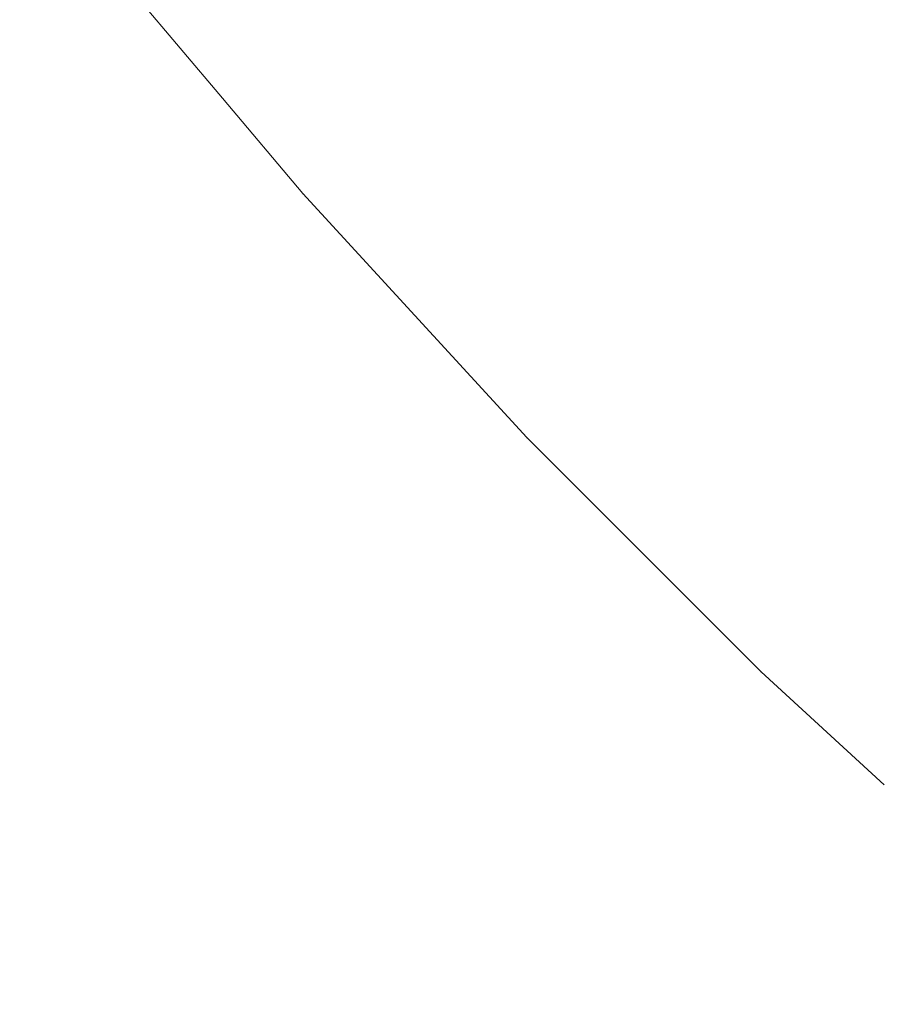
# Model space of a CAD drawing. Header units: centimetres. Extents: x -25.8 to 27.5, y 33.3 to 35.1.
# Tile 124 of 256: x -7.8503 to -7.8283, y 33.6872 to 33.7124. Entities that reach past the tile are written whole.
import ezdxf

# ---------------------------------------------------------------- set-up
doc = ezdxf.new("R2010")
doc.units = ezdxf.units.CM
doc.header["$LTSCALE"] = 2.54
doc.layers.add('Lucido design-1', color=7, linetype='Continuous')

# ---------------------------------------------------------------- blocks, each defined once
blk = doc.blocks.new('Gruppo-6-1')
at = {"color": 7, "linetype": 'Continuous', "lineweight": 9}
for points in [[(-25.69296, 35.040112, 330.586121), (-25.69296, 33.440112, 330.586121), (27.40704, 33.440112, 330.586121), (27.40704, 35.040112, 330.586121)], [(-25.69296, 35.040112, 306.619358), (-25.69296, 33.440112, 306.619358), (27.40704, 33.440112, 306.619358), (27.40704, 35.040112, 306.619358)]]:
    blk.add_3dface(points, dxfattribs=at)
for points, invisible_edges in [([(-7.83901, 33.711572, 330.118658), (-7.844334, 33.717886, 330.118658), (-7.843231, 33.718776, 330.122516), (-7.837946, 33.712508, 330.122516)], 15), ([(-7.83901, 33.711572, 306.151895), (-7.844334, 33.717886, 306.151895), (-7.843231, 33.718776, 306.155753), (-7.837946, 33.712508, 306.155753)], 15), ([(-7.827181, 33.711472, 330.137298), (-7.83252, 33.717284, 330.137298), (-7.83088, 33.718728, 330.140799), (-7.825604, 33.712983, 330.140799)], 15), ([(-7.827181, 33.711472, 306.170535), (-7.83252, 33.717284, 306.170535), (-7.83088, 33.718728, 306.174036), (-7.825604, 33.712983, 306.174036)], 15), ([(-7.839953, 33.710742, 330.11475), (-7.845311, 33.717097, 330.11475), (-7.844334, 33.717886, 330.118658), (-7.83901, 33.711572, 330.118658)], 15), ([(-7.839953, 33.710742, 306.147987), (-7.845311, 33.717097, 306.147987), (-7.844334, 33.717886, 306.151895), (-7.83901, 33.711572, 306.151895)], 15), ([(-7.840773, 33.71002, 330.110796), (-7.846161, 33.71641, 330.110796), (-7.845311, 33.717097, 330.11475), (-7.839953, 33.710742, 330.11475)], 15), ([(-7.840773, 33.71002, 306.144033), (-7.846161, 33.71641, 306.144033), (-7.845311, 33.717097, 306.147987), (-7.839953, 33.710742, 306.147987)], 15), ([(-7.828651, 33.710062, 330.133712), (-7.834048, 33.715939, 330.133712), (-7.83252, 33.717284, 330.137298), (-7.827181, 33.711472, 330.137298)], 15), ([(-7.828651, 33.710062, 306.166949), (-7.834048, 33.715939, 306.166949), (-7.83252, 33.717284, 306.170535), (-7.827181, 33.711472, 306.170535)], 15), ([(-7.841471, 33.709406, 330.106805), (-7.846885, 33.715826, 330.106805), (-7.846161, 33.71641, 330.110796), (-7.840773, 33.71002, 330.110796)], 15), ([(-7.841471, 33.709406, 306.140042), (-7.846885, 33.715826, 306.140042), (-7.846161, 33.71641, 306.144033), (-7.840773, 33.71002, 306.144033)], 15), ([(-7.830013, 33.708758, 330.130049), (-7.835464, 33.714693, 330.130049), (-7.834048, 33.715939, 330.133712), (-7.828651, 33.710062, 330.133712)], 15), ([(-7.830013, 33.708758, 306.163286), (-7.835464, 33.714693, 306.163286), (-7.834048, 33.715939, 306.166949), (-7.828651, 33.710062, 306.166949)], 15), ([(-7.842045, 33.7089, 330.102782), (-7.84748, 33.715346, 330.102782), (-7.846885, 33.715826, 330.106805), (-7.841471, 33.709406, 330.106805)], 15), ([(-7.842045, 33.7089, 306.136019), (-7.84748, 33.715346, 306.136019), (-7.846885, 33.715826, 306.140042), (-7.841471, 33.709406, 306.140042)], 15), ([(-7.842495, 33.708505, 330.098735), (-7.847946, 33.71497, 330.098735), (-7.84748, 33.715346, 330.102782), (-7.842045, 33.7089, 330.102782)], 15), ([(-7.842495, 33.708505, 306.131972), (-7.847946, 33.71497, 306.131972), (-7.84748, 33.715346, 306.136019), (-7.842045, 33.7089, 306.136019)], 15), ([(-7.84282, 33.708219, 330.094671), (-7.848282, 33.714698, 330.094671), (-7.847946, 33.71497, 330.098735), (-7.842495, 33.708505, 330.098735)], 15), ([(-7.84282, 33.708219, 306.127908), (-7.848282, 33.714698, 306.127908), (-7.847946, 33.71497, 306.131972), (-7.842495, 33.708505, 306.131972)], 15), ([(-7.843019, 33.708043, 330.090596), (-7.848489, 33.714531, 330.090596), (-7.848282, 33.714698, 330.094671), (-7.84282, 33.708219, 330.094671)], 15), ([(-7.843019, 33.708043, 306.123833), (-7.848489, 33.714531, 306.123833), (-7.848282, 33.714698, 306.127908), (-7.84282, 33.708219, 306.127908)], 15), ([(-7.831263, 33.707559, 330.126315), (-7.836764, 33.713549, 330.126315), (-7.835464, 33.714693, 330.130049), (-7.830013, 33.708758, 330.130049)], 15), ([(-7.831263, 33.707559, 306.159552), (-7.836764, 33.713549, 306.159552), (-7.835464, 33.714693, 306.163286), (-7.830013, 33.708758, 306.163286)], 15), ([(-7.843467, 33.70765, 329.876176), (-7.848953, 33.714157, 329.876176), (-7.848705, 33.714356, 329.880161), (-7.843228, 33.70786, 329.880161)], 15), ([(-7.843467, 33.70765, 305.909413), (-7.848953, 33.714157, 305.909413), (-7.848705, 33.714356, 305.913398), (-7.843228, 33.70786, 305.913398)], 15), ([(-7.843228, 33.70786, 329.880161), (-7.848705, 33.714356, 329.880161), (-7.848582, 33.714456, 329.884149), (-7.843109, 33.707964, 329.884149)], 15), ([(-7.843228, 33.70786, 305.913398), (-7.848705, 33.714356, 305.913398), (-7.848582, 33.714456, 305.917386), (-7.843109, 33.707964, 305.917386)], 15), ([(-7.843109, 33.707964, 329.884149), (-7.848582, 33.714456, 329.884149), (-7.848567, 33.714468, 329.886121), (-7.845152, 33.710417, 329.886121)], 11), ([(-7.843109, 33.707964, 305.917386), (-7.848582, 33.714456, 305.917386), (-7.848567, 33.714468, 305.919358), (-7.845152, 33.710417, 305.919358)], 11), ([(-7.845152, 33.710417, 330.086121), (-7.848567, 33.714468, 330.086121), (-7.848566, 33.714469, 330.086667), (-7.843093, 33.707978, 330.086667)], 14), ([(-7.845152, 33.710417, 306.119358), (-7.848567, 33.714468, 306.119358), (-7.848566, 33.714469, 306.119903), (-7.843093, 33.707978, 306.119903)], 14), ([(-7.848567, 33.714468, 330.086121), (-7.845152, 33.710417, 330.086121), (-7.845152, 33.710417, 329.886121), (-7.848567, 33.714468, 329.886121)], 10), ([(-7.848567, 33.714468, 306.119358), (-7.845152, 33.710417, 306.119358), (-7.845152, 33.710417, 305.919358), (-7.848567, 33.714468, 305.919358)], 10), ([(-7.843093, 33.707978, 330.086667), (-7.848566, 33.714469, 330.086667), (-7.848489, 33.714531, 330.090596), (-7.843019, 33.708043, 330.090596)], 15), ([(-7.843093, 33.707978, 306.119903), (-7.848566, 33.714469, 306.119903), (-7.848489, 33.714531, 306.123833), (-7.843019, 33.708043, 306.123833)], 15), ([(-7.843825, 33.707334, 329.872202), (-7.849325, 33.713856, 329.872202), (-7.848953, 33.714157, 329.876176), (-7.843467, 33.70765, 329.876176)], 15), ([(-7.843825, 33.707334, 305.905439), (-7.849325, 33.713856, 305.905439), (-7.848953, 33.714157, 305.909413), (-7.843467, 33.70765, 305.909413)], 15), ([(-7.844304, 33.706913, 329.868245), (-7.84982, 33.713456, 329.868245), (-7.849325, 33.713856, 329.872202), (-7.843825, 33.707334, 329.872202)], 15), ([(-7.844304, 33.706913, 305.901482), (-7.84982, 33.713456, 305.901482), (-7.849325, 33.713856, 305.905439), (-7.843825, 33.707334, 305.905439)], 15), ([(-7.844902, 33.706387, 329.864311), (-7.85044, 33.712956, 329.864311), (-7.84982, 33.713456, 329.868245), (-7.844304, 33.706913, 329.868245)], 15), ([(-7.844902, 33.706387, 305.897548), (-7.85044, 33.712956, 305.897548), (-7.84982, 33.713456, 305.901482), (-7.844304, 33.706913, 305.901482)], 15), ([(-7.8324, 33.706469, 330.122516), (-7.837946, 33.712508, 330.122516), (-7.836764, 33.713549, 330.126315), (-7.831263, 33.707559, 330.126315)], 15), ([(-7.8324, 33.706469, 306.155753), (-7.837946, 33.712508, 306.155753), (-7.836764, 33.713549, 306.159552), (-7.831263, 33.707559, 306.159552)], 15), ([(-7.845619, 33.705756, 329.860408), (-7.851183, 33.712356, 329.860408), (-7.85044, 33.712956, 329.864311), (-7.844902, 33.706387, 329.864311)], 15), ([(-7.845619, 33.705756, 305.893645), (-7.851183, 33.712356, 305.893645), (-7.85044, 33.712956, 305.897548), (-7.844902, 33.706387, 305.897548)], 15), ([(-7.846454, 33.705021, 329.856541), (-7.852049, 33.711657, 329.856541), (-7.851183, 33.712356, 329.860408), (-7.845619, 33.705756, 329.860408)], 15), ([(-7.846454, 33.705021, 305.889778), (-7.852049, 33.711657, 305.889778), (-7.851183, 33.712356, 305.893645), (-7.845619, 33.705756, 305.893645)], 15), ([(-7.833423, 33.705489, 330.118658), (-7.83901, 33.711572, 330.118658), (-7.837946, 33.712508, 330.122516), (-7.8324, 33.706469, 330.122516)], 15), ([(-7.833423, 33.705489, 306.151895), (-7.83901, 33.711572, 306.151895), (-7.837946, 33.712508, 306.155753), (-7.8324, 33.706469, 306.155753)], 15), ([(-7.847406, 33.704182, 329.852718), (-7.853036, 33.71086, 329.852718), (-7.852049, 33.711657, 329.856541), (-7.846454, 33.705021, 329.856541)], 15), ([(-7.847406, 33.704182, 305.885955), (-7.853036, 33.71086, 305.885955), (-7.852049, 33.711657, 305.889778), (-7.846454, 33.705021, 305.889778)], 15), ([(-7.834329, 33.70462, 330.11475), (-7.839953, 33.710742, 330.11475), (-7.83901, 33.711572, 330.118658), (-7.833423, 33.705489, 330.118658)], 15), ([(-7.834329, 33.70462, 306.147987), (-7.839953, 33.710742, 306.147987), (-7.83901, 33.711572, 306.151895), (-7.833423, 33.705489, 306.151895)], 15), ([(-7.82301, 33.704421, 330.133712), (-7.828651, 33.710062, 330.133712), (-7.827181, 33.711472, 330.137298), (-7.8216, 33.705891, 330.137298)], 15), ([(-7.82301, 33.704421, 306.166949), (-7.828651, 33.710062, 306.166949), (-7.827181, 33.711472, 306.170535), (-7.8216, 33.705891, 306.170535)], 15), ([(-7.848475, 33.703242, 329.848945), (-7.854144, 33.709965, 329.848945), (-7.853036, 33.71086, 329.852718), (-7.847406, 33.704182, 329.852718)], 15), ([(-7.848475, 33.703242, 305.882182), (-7.854144, 33.709965, 305.882182), (-7.853036, 33.71086, 305.885955), (-7.847406, 33.704182, 305.885955)], 15), ([(-7.835119, 33.703864, 330.110796), (-7.840773, 33.71002, 330.110796), (-7.839953, 33.710742, 330.11475), (-7.834329, 33.70462, 330.11475)], 15), ([(-7.835119, 33.703864, 306.144033), (-7.840773, 33.71002, 306.144033), (-7.839953, 33.710742, 306.147987), (-7.834329, 33.70462, 306.147987)], 15), ([(-7.845152, 33.710417, 329.886121), (-7.843094, 33.707977, 329.886121), (-7.843109, 33.707964, 329.884149)], 10), ([(-7.843094, 33.707977, 329.886121), (-7.845152, 33.710417, 329.886121), (-7.845152, 33.710417, 330.086121), (-7.843094, 33.707977, 330.086121)], 10), ([(-7.843093, 33.707978, 330.086667), (-7.843094, 33.707977, 330.086121), (-7.845152, 33.710417, 330.086121)], 9), ([(-7.845152, 33.710417, 305.919358), (-7.843094, 33.707977, 305.919358), (-7.843109, 33.707964, 305.917386)], 10), ([(-7.843094, 33.707977, 305.919358), (-7.845152, 33.710417, 305.919358), (-7.845152, 33.710417, 306.119358), (-7.843094, 33.707977, 306.119358)], 10), ([(-7.843093, 33.707978, 306.119903), (-7.843094, 33.707977, 306.119358), (-7.845152, 33.710417, 306.119358)], 9), ([(-7.824314, 33.703059, 330.130049), (-7.830013, 33.708758, 330.130049), (-7.828651, 33.710062, 330.133712), (-7.82301, 33.704421, 330.133712)], 15), ([(-7.824314, 33.703059, 306.163286), (-7.830013, 33.708758, 306.163286), (-7.828651, 33.710062, 306.166949), (-7.82301, 33.704421, 306.166949)], 15), ([(-7.849658, 33.7022, 329.845228), (-7.85537, 33.708975, 329.845228), (-7.854144, 33.709965, 329.848945), (-7.848475, 33.703242, 329.848945)], 15), ([(-7.849658, 33.7022, 305.878465), (-7.85537, 33.708975, 305.878465), (-7.854144, 33.709965, 305.882182), (-7.848475, 33.703242, 305.882182)], 15), ([(-7.83579, 33.70322, 330.106805), (-7.841471, 33.709406, 330.106805), (-7.840773, 33.71002, 330.110796), (-7.835119, 33.703864, 330.110796)], 15), ([(-7.83579, 33.70322, 306.140042), (-7.841471, 33.709406, 306.140042), (-7.840773, 33.71002, 306.144033), (-7.835119, 33.703864, 306.144033)], 15), ([(-7.836342, 33.702691, 330.102782), (-7.842045, 33.7089, 330.102782), (-7.841471, 33.709406, 330.106805), (-7.83579, 33.70322, 330.106805)], 15), ([(-7.836342, 33.702691, 306.136019), (-7.842045, 33.7089, 306.136019), (-7.841471, 33.709406, 306.140042), (-7.83579, 33.70322, 306.140042)], 15), ([(-7.850955, 33.701059, 329.841573), (-7.856714, 33.70789, 329.841573), (-7.85537, 33.708975, 329.845228), (-7.849658, 33.7022, 329.845228)], 15), ([(-7.850955, 33.701059, 305.87481), (-7.856714, 33.70789, 305.87481), (-7.85537, 33.708975, 305.878465), (-7.849658, 33.7022, 305.878465)], 15), ([(-7.836775, 33.702277, 330.098735), (-7.842495, 33.708505, 330.098735), (-7.842045, 33.7089, 330.102782), (-7.836342, 33.702691, 330.102782)], 15), ([(-7.836775, 33.702277, 306.131972), (-7.842495, 33.708505, 306.131972), (-7.842045, 33.7089, 306.136019), (-7.836342, 33.702691, 306.136019)], 15), ([(-7.825513, 33.701809, 330.126315), (-7.831263, 33.707559, 330.126315), (-7.830013, 33.708758, 330.130049), (-7.824314, 33.703059, 330.130049)], 15), ([(-7.825513, 33.701809, 306.159552), (-7.831263, 33.707559, 306.159552), (-7.830013, 33.708758, 306.163286), (-7.824314, 33.703059, 306.163286)], 15), ([(-7.837087, 33.701978, 330.094671), (-7.84282, 33.708219, 330.094671), (-7.842495, 33.708505, 330.098735), (-7.836775, 33.702277, 330.098735)], 15), ([(-7.837087, 33.701978, 306.127908), (-7.84282, 33.708219, 306.127908), (-7.842495, 33.708505, 306.131972), (-7.836775, 33.702277, 306.131972)], 15), ([(-7.83735, 33.701725, 330.086667), (-7.843093, 33.707978, 330.086667), (-7.843019, 33.708043, 330.090596), (-7.837279, 33.701794, 330.090596)], 15), ([(-7.83735, 33.701725, 306.119903), (-7.843093, 33.707978, 306.119903), (-7.843019, 33.708043, 306.123833), (-7.837279, 33.701794, 306.123833)], 15), ([(-7.837279, 33.701794, 330.090596), (-7.843019, 33.708043, 330.090596), (-7.84282, 33.708219, 330.094671), (-7.837087, 33.701978, 330.094671)], 15), ([(-7.837279, 33.701794, 306.123833), (-7.843019, 33.708043, 306.123833), (-7.84282, 33.708219, 306.127908), (-7.837087, 33.701978, 306.127908)], 15), ([(-7.837709, 33.701381, 329.876176), (-7.843467, 33.70765, 329.876176), (-7.843228, 33.70786, 329.880161), (-7.83748, 33.701601, 329.880161)], 15), ([(-7.837709, 33.701381, 305.909413), (-7.843467, 33.70765, 305.909413), (-7.843228, 33.70786, 305.913398), (-7.83748, 33.701601, 305.913398)], 15), ([(-7.83748, 33.701601, 329.880161), (-7.843228, 33.70786, 329.880161), (-7.843109, 33.707964, 329.884149), (-7.837365, 33.701711, 329.884149)], 15), ([(-7.83748, 33.701601, 305.913398), (-7.843228, 33.70786, 305.913398), (-7.843109, 33.707964, 305.917386), (-7.837365, 33.701711, 305.917386)], 15), ([(-7.837365, 33.701711, 329.884149), (-7.843109, 33.707964, 329.884149), (-7.843094, 33.707977, 329.886121), (-7.839745, 33.704331, 329.886121)], 11), ([(-7.837365, 33.701711, 305.917386), (-7.843109, 33.707964, 305.917386), (-7.843094, 33.707977, 305.919358), (-7.839745, 33.704331, 305.919358)], 11), ([(-7.839745, 33.704331, 330.086121), (-7.843094, 33.707977, 330.086121), (-7.843093, 33.707978, 330.086667), (-7.83735, 33.701725, 330.086667)], 14), ([(-7.839745, 33.704331, 306.119358), (-7.843094, 33.707977, 306.119358), (-7.843093, 33.707978, 306.119903), (-7.83735, 33.701725, 306.119903)], 14), ([(-7.843094, 33.707977, 330.086121), (-7.839745, 33.704331, 330.086121), (-7.839745, 33.704331, 329.886121), (-7.843094, 33.707977, 329.886121)], 10), ([(-7.843094, 33.707977, 306.119358), (-7.839745, 33.704331, 306.119358), (-7.839745, 33.704331, 305.919358), (-7.843094, 33.707977, 305.919358)], 10), ([(-7.838054, 33.701051, 329.872202), (-7.843825, 33.707334, 329.872202), (-7.843467, 33.70765, 329.876176), (-7.837709, 33.701381, 329.876176)], 15), ([(-7.838054, 33.701051, 305.905439), (-7.843825, 33.707334, 305.905439), (-7.843467, 33.70765, 305.909413), (-7.837709, 33.701381, 305.909413)], 15), ([(-7.826603, 33.700672, 330.122516), (-7.8324, 33.706469, 330.122516), (-7.831263, 33.707559, 330.126315), (-7.825513, 33.701809, 330.126315)], 15), ([(-7.826603, 33.700672, 306.155753), (-7.8324, 33.706469, 306.155753), (-7.831263, 33.707559, 306.159552), (-7.825513, 33.701809, 306.159552)], 15), ([(-7.838514, 33.70061, 329.868245), (-7.844304, 33.706913, 329.868245), (-7.843825, 33.707334, 329.872202), (-7.838054, 33.701051, 329.872202)], 15), ([(-7.838514, 33.70061, 305.901482), (-7.844304, 33.706913, 305.901482), (-7.843825, 33.707334, 305.905439), (-7.838054, 33.701051, 305.905439)], 15), ([(-7.839089, 33.700058, 329.864311), (-7.844902, 33.706387, 329.864311), (-7.844304, 33.706913, 329.868245), (-7.838514, 33.70061, 329.868245)], 15), ([(-7.839089, 33.700058, 305.897548), (-7.844902, 33.706387, 305.897548), (-7.844304, 33.706913, 305.901482), (-7.838514, 33.70061, 305.901482)], 15), ([(-7.839779, 33.699398, 329.860408), (-7.845619, 33.705756, 329.860408), (-7.844902, 33.706387, 329.864311), (-7.839089, 33.700058, 329.864311)], 15), ([(-7.839779, 33.699398, 305.893645), (-7.845619, 33.705756, 305.893645), (-7.844902, 33.706387, 305.897548), (-7.839089, 33.700058, 305.897548)], 15), ([(-7.827583, 33.699649, 330.118658), (-7.833423, 33.705489, 330.118658), (-7.8324, 33.706469, 330.122516), (-7.826603, 33.700672, 330.122516)], 15), ([(-7.827583, 33.699649, 306.151895), (-7.833423, 33.705489, 306.151895), (-7.8324, 33.706469, 306.155753), (-7.826603, 33.700672, 306.155753)], 15), ([(-7.840582, 33.698628, 329.856541), (-7.846454, 33.705021, 329.856541), (-7.845619, 33.705756, 329.860408), (-7.839779, 33.699398, 329.860408)], 15), ([(-7.840582, 33.698628, 305.889778), (-7.846454, 33.705021, 305.889778), (-7.845619, 33.705756, 305.893645), (-7.839779, 33.699398, 305.893645)], 15), ([(-7.828452, 33.698743, 330.11475), (-7.834329, 33.70462, 330.11475), (-7.833423, 33.705489, 330.118658), (-7.827583, 33.699649, 330.118658)], 15), ([(-7.828452, 33.698743, 306.147987), (-7.834329, 33.70462, 306.147987), (-7.833423, 33.705489, 306.151895), (-7.827583, 33.699649, 306.151895)], 15), ([(-7.841498, 33.69775, 329.852718), (-7.847406, 33.704182, 329.852718), (-7.846454, 33.705021, 329.856541), (-7.840582, 33.698628, 329.856541)], 15), ([(-7.841498, 33.69775, 305.885955), (-7.847406, 33.704182, 305.885955), (-7.846454, 33.705021, 305.889778), (-7.840582, 33.698628, 305.889778)], 15), ([(-7.829208, 33.697953, 330.110796), (-7.835119, 33.703864, 330.110796), (-7.834329, 33.70462, 330.11475), (-7.828452, 33.698743, 330.11475)], 15), ([(-7.829208, 33.697953, 306.144033), (-7.835119, 33.703864, 306.144033), (-7.834329, 33.70462, 306.147987), (-7.828452, 33.698743, 306.147987)], 15), ([(-7.839745, 33.704331, 329.886121), (-7.837351, 33.701724, 329.886121), (-7.837365, 33.701711, 329.884149)], 10), ([(-7.837351, 33.701724, 329.886121), (-7.839745, 33.704331, 329.886121), (-7.839745, 33.704331, 330.086121), (-7.837351, 33.701724, 330.086121)], 10), ([(-7.83735, 33.701725, 330.086667), (-7.837351, 33.701724, 330.086121), (-7.839745, 33.704331, 330.086121)], 9), ([(-7.839745, 33.704331, 305.919358), (-7.837351, 33.701724, 305.919358), (-7.837365, 33.701711, 305.917386)], 10), ([(-7.837351, 33.701724, 305.919358), (-7.839745, 33.704331, 305.919358), (-7.839745, 33.704331, 306.119358), (-7.837351, 33.701724, 306.119358)], 10), ([(-7.83735, 33.701725, 306.119903), (-7.837351, 33.701724, 306.119358), (-7.839745, 33.704331, 306.119358)], 9), ([(-7.842526, 33.696765, 329.848945), (-7.848475, 33.703242, 329.848945), (-7.847406, 33.704182, 329.852718), (-7.841498, 33.69775, 329.852718)], 15), ([(-7.842526, 33.696765, 305.882182), (-7.848475, 33.703242, 305.882182), (-7.847406, 33.704182, 305.885955), (-7.841498, 33.69775, 305.885955)], 15), ([(-7.829852, 33.697282, 330.106805), (-7.83579, 33.70322, 330.106805), (-7.835119, 33.703864, 330.110796), (-7.829208, 33.697953, 330.110796)], 15), ([(-7.829852, 33.697282, 306.140042), (-7.83579, 33.70322, 306.140042), (-7.835119, 33.703864, 306.144033), (-7.829208, 33.697953, 306.144033)], 15), ([(-7.843664, 33.695674, 329.845228), (-7.849658, 33.7022, 329.845228), (-7.848475, 33.703242, 329.848945), (-7.842526, 33.696765, 329.848945)], 15), ([(-7.843664, 33.695674, 305.878465), (-7.849658, 33.7022, 305.878465), (-7.848475, 33.703242, 305.882182), (-7.842526, 33.696765, 305.882182)], 15), ([(-7.830381, 33.69673, 330.102782), (-7.836342, 33.702691, 330.102782), (-7.83579, 33.70322, 330.106805), (-7.829852, 33.697282, 330.106805)], 15), ([(-7.830381, 33.69673, 306.136019), (-7.836342, 33.702691, 306.136019), (-7.83579, 33.70322, 306.140042), (-7.829852, 33.697282, 306.140042)], 15), ([(-7.830795, 33.696297, 330.098735), (-7.836775, 33.702277, 330.098735), (-7.836342, 33.702691, 330.102782), (-7.830381, 33.69673, 330.102782)], 15), ([(-7.830795, 33.696297, 306.131972), (-7.836775, 33.702277, 306.131972), (-7.836342, 33.702691, 306.136019), (-7.830381, 33.69673, 306.136019)], 15), ([(-7.831094, 33.695985, 330.094671), (-7.837087, 33.701978, 330.094671), (-7.836775, 33.702277, 330.098735), (-7.830795, 33.696297, 330.098735)], 15), ([(-7.831094, 33.695985, 306.127908), (-7.837087, 33.701978, 306.127908), (-7.836775, 33.702277, 306.131972), (-7.830795, 33.696297, 306.131972)], 15), ([(-7.844911, 33.694479, 329.841573), (-7.850955, 33.701059, 329.841573), (-7.849658, 33.7022, 329.845228), (-7.843664, 33.695674, 329.845228)], 15), ([(-7.844911, 33.694479, 305.87481), (-7.850955, 33.701059, 305.87481), (-7.849658, 33.7022, 305.878465), (-7.843664, 33.695674, 305.878465)], 15), ([(-7.831278, 33.695793, 330.090596), (-7.837279, 33.701794, 330.090596), (-7.837087, 33.701978, 330.094671), (-7.831094, 33.695985, 330.094671)], 15), ([(-7.831278, 33.695793, 306.123833), (-7.837279, 33.701794, 306.123833), (-7.837087, 33.701978, 306.127908), (-7.831094, 33.695985, 306.127908)], 15), ([(-7.831471, 33.695592, 329.880161), (-7.83748, 33.701601, 329.880161), (-7.837365, 33.701711, 329.884149), (-7.831361, 33.695707, 329.884149)], 15), ([(-7.831471, 33.695592, 305.913398), (-7.83748, 33.701601, 305.913398), (-7.837365, 33.701711, 305.917386), (-7.831361, 33.695707, 305.917386)], 15), ([(-7.831361, 33.695707, 329.884149), (-7.837365, 33.701711, 329.884149), (-7.837351, 33.701724, 329.886121), (-7.83409, 33.698463, 329.886121)], 11), ([(-7.831361, 33.695707, 305.917386), (-7.837365, 33.701711, 305.917386), (-7.837351, 33.701724, 305.919358), (-7.83409, 33.698463, 305.919358)], 11), ([(-7.83409, 33.698463, 330.086121), (-7.837351, 33.701724, 330.086121), (-7.83735, 33.701725, 330.086667), (-7.831347, 33.695722, 330.086667)], 14), ([(-7.83409, 33.698463, 306.119358), (-7.837351, 33.701724, 306.119358), (-7.83735, 33.701725, 306.119903), (-7.831347, 33.695722, 306.119903)], 14), ([(-7.837351, 33.701724, 330.086121), (-7.83409, 33.698463, 330.086121), (-7.83409, 33.698463, 329.886121), (-7.837351, 33.701724, 329.886121)], 10), ([(-7.837351, 33.701724, 306.119358), (-7.83409, 33.698463, 306.119358), (-7.83409, 33.698463, 305.919358), (-7.837351, 33.701724, 305.919358)], 10), ([(-7.831347, 33.695722, 330.086667), (-7.83735, 33.701725, 330.086667), (-7.837279, 33.701794, 330.090596), (-7.831278, 33.695793, 330.090596)], 15), ([(-7.831347, 33.695722, 306.119903), (-7.83735, 33.701725, 306.119903), (-7.837279, 33.701794, 306.123833), (-7.831278, 33.695793, 306.123833)], 15), ([(-7.831691, 33.695363, 329.876176), (-7.837709, 33.701381, 329.876176), (-7.83748, 33.701601, 329.880161), (-7.831471, 33.695592, 329.880161)], 15), ([(-7.831691, 33.695363, 305.909413), (-7.837709, 33.701381, 305.909413), (-7.83748, 33.701601, 305.913398), (-7.831471, 33.695592, 305.913398)], 15), ([(-7.832021, 33.695018, 329.872202), (-7.838054, 33.701051, 329.872202), (-7.837709, 33.701381, 329.876176), (-7.831691, 33.695363, 329.876176)], 15), ([(-7.832021, 33.695018, 305.905439), (-7.838054, 33.701051, 305.905439), (-7.837709, 33.701381, 305.909413), (-7.831691, 33.695363, 305.909413)], 15), ([(-7.846265, 33.693181, 329.837987), (-7.852363, 33.69982, 329.837987), (-7.850955, 33.701059, 329.841573), (-7.844911, 33.694479, 329.841573)], 15), ([(-7.846265, 33.693181, 305.871224), (-7.852363, 33.69982, 305.871224), (-7.850955, 33.701059, 305.87481), (-7.844911, 33.694479, 305.87481)], 15), ([(-7.832462, 33.694558, 329.868245), (-7.838514, 33.70061, 329.868245), (-7.838054, 33.701051, 329.872202), (-7.832021, 33.695018, 329.872202)], 15), ([(-7.832462, 33.694558, 305.901482), (-7.838514, 33.70061, 305.901482), (-7.838054, 33.701051, 305.905439), (-7.832021, 33.695018, 305.905439)], 15), ([(-7.833014, 33.693983, 329.864311), (-7.839089, 33.700058, 329.864311), (-7.838514, 33.70061, 329.868245), (-7.832462, 33.694558, 329.868245)], 15), ([(-7.833014, 33.693983, 305.897548), (-7.839089, 33.700058, 305.897548), (-7.838514, 33.70061, 305.901482), (-7.832462, 33.694558, 305.901482)], 15), ([(-7.833674, 33.693293, 329.860408), (-7.839779, 33.699398, 329.860408), (-7.839089, 33.700058, 329.864311), (-7.833014, 33.693983, 329.864311)], 15), ([(-7.833674, 33.693293, 305.893645), (-7.839779, 33.699398, 305.893645), (-7.839089, 33.700058, 305.897548), (-7.833014, 33.693983, 305.897548)], 15), ([(-7.847724, 33.691782, 329.834477), (-7.85388, 33.698485, 329.834477), (-7.852363, 33.69982, 329.837987), (-7.846265, 33.693181, 329.837987)], 15), ([(-7.847724, 33.691782, 305.867714), (-7.85388, 33.698485, 305.867714), (-7.852363, 33.69982, 305.871224), (-7.846265, 33.693181, 305.871224)], 15), ([(-7.82233, 33.693119, 330.11475), (-7.828452, 33.698743, 330.11475), (-7.827583, 33.699649, 330.118658), (-7.8215, 33.694062, 330.118658)], 15), ([(-7.82233, 33.693119, 306.147987), (-7.828452, 33.698743, 306.147987), (-7.827583, 33.699649, 306.151895), (-7.8215, 33.694062, 306.151895)], 15), ([(-7.834444, 33.69249, 329.856541), (-7.840582, 33.698628, 329.856541), (-7.839779, 33.699398, 329.860408), (-7.833674, 33.693293, 329.860408)], 15), ([(-7.834444, 33.69249, 305.889778), (-7.840582, 33.698628, 305.889778), (-7.839779, 33.699398, 305.893645), (-7.833674, 33.693293, 305.893645)], 15), ([(-7.823052, 33.692299, 330.110796), (-7.829208, 33.697953, 330.110796), (-7.828452, 33.698743, 330.11475), (-7.82233, 33.693119, 330.11475)], 15), ([(-7.823052, 33.692299, 306.144033), (-7.829208, 33.697953, 306.144033), (-7.828452, 33.698743, 306.147987), (-7.82233, 33.693119, 306.147987)], 15), ([(-7.849287, 33.690285, 329.831048), (-7.855505, 33.697055, 329.831048), (-7.85388, 33.698485, 329.834477), (-7.847724, 33.691782, 329.834477)], 15), ([(-7.849287, 33.690285, 305.864285), (-7.855505, 33.697055, 305.864285), (-7.85388, 33.698485, 305.867714), (-7.847724, 33.691782, 305.867714)], 15), ([(-7.835322, 33.691574, 329.852718), (-7.841498, 33.69775, 329.852718), (-7.840582, 33.698628, 329.856541), (-7.834444, 33.69249, 329.856541)], 15), ([(-7.835322, 33.691574, 305.885955), (-7.841498, 33.69775, 305.885955), (-7.840582, 33.698628, 305.889778), (-7.834444, 33.69249, 305.889778)], 15), ([(-7.83409, 33.698463, 329.886121), (-7.831348, 33.695721, 329.886121), (-7.831361, 33.695707, 329.884149)], 10), ([(-7.831348, 33.695721, 329.886121), (-7.83409, 33.698463, 329.886121), (-7.83409, 33.698463, 330.086121), (-7.831348, 33.695721, 330.086121)], 10), ([(-7.831347, 33.695722, 330.086667), (-7.831348, 33.695721, 330.086121), (-7.83409, 33.698463, 330.086121)], 9), ([(-7.83409, 33.698463, 305.919358), (-7.831348, 33.695721, 305.919358), (-7.831361, 33.695707, 305.917386)], 10), ([(-7.831348, 33.695721, 305.919358), (-7.83409, 33.698463, 305.919358), (-7.83409, 33.698463, 306.119358), (-7.831348, 33.695721, 306.119358)], 10), ([(-7.831347, 33.695722, 306.119903), (-7.831348, 33.695721, 306.119358), (-7.83409, 33.698463, 306.119358)], 9), ([(-7.823666, 33.691601, 330.106805), (-7.829852, 33.697282, 330.106805), (-7.829208, 33.697953, 330.110796), (-7.823052, 33.692299, 330.110796)], 15), ([(-7.823666, 33.691601, 306.140042), (-7.829852, 33.697282, 306.140042), (-7.829208, 33.697953, 306.144033), (-7.823052, 33.692299, 306.144033)], 15), ([(-7.836307, 33.690546, 329.848945), (-7.842526, 33.696765, 329.848945), (-7.841498, 33.69775, 329.852718), (-7.835322, 33.691574, 329.852718)], 15), ([(-7.836307, 33.690546, 305.882182), (-7.842526, 33.696765, 305.882182), (-7.841498, 33.69775, 305.885955), (-7.835322, 33.691574, 305.885955)], 15), ([(-7.824172, 33.691027, 330.102782), (-7.830381, 33.69673, 330.102782), (-7.829852, 33.697282, 330.106805), (-7.823666, 33.691601, 330.106805)], 15), ([(-7.824172, 33.691027, 306.136019), (-7.830381, 33.69673, 306.136019), (-7.829852, 33.697282, 306.140042), (-7.823666, 33.691601, 306.140042)], 15), ([(-7.85095, 33.688691, 329.827706), (-7.857234, 33.695533, 329.827706), (-7.855505, 33.697055, 329.831048), (-7.849287, 33.690285, 329.831048)], 15), ([(-7.85095, 33.688691, 305.860943), (-7.857234, 33.695533, 305.860943), (-7.855505, 33.697055, 305.864285), (-7.849287, 33.690285, 305.864285)], 15), ([(-7.837398, 33.689408, 329.845228), (-7.843664, 33.695674, 329.845228), (-7.842526, 33.696765, 329.848945), (-7.836307, 33.690546, 329.848945)], 15), ([(-7.837398, 33.689408, 305.878465), (-7.843664, 33.695674, 305.878465), (-7.842526, 33.696765, 305.882182), (-7.836307, 33.690546, 305.882182)], 15), ([(-7.824567, 33.690577, 330.098735), (-7.830795, 33.696297, 330.098735), (-7.830381, 33.69673, 330.102782), (-7.824172, 33.691027, 330.102782)], 15), ([(-7.824567, 33.690577, 306.131972), (-7.830795, 33.696297, 306.131972), (-7.830381, 33.69673, 306.136019), (-7.824172, 33.691027, 306.136019)], 15), ([(-7.824853, 33.690252, 330.094671), (-7.831094, 33.695985, 330.094671), (-7.830795, 33.696297, 330.098735), (-7.824567, 33.690577, 330.098735)], 15), ([(-7.824853, 33.690252, 306.127908), (-7.831094, 33.695985, 306.127908), (-7.830795, 33.696297, 306.131972), (-7.824567, 33.690577, 306.131972)], 15), ([(-7.825029, 33.690053, 330.090596), (-7.831278, 33.695793, 330.090596), (-7.831094, 33.695985, 330.094671), (-7.824853, 33.690252, 330.094671)], 15), ([(-7.825029, 33.690053, 306.123833), (-7.831278, 33.695793, 306.123833), (-7.831094, 33.695985, 306.127908), (-7.824853, 33.690252, 306.127908)], 15), ([(-7.838593, 33.688161, 329.841573), (-7.844911, 33.694479, 329.841573), (-7.843664, 33.695674, 329.845228), (-7.837398, 33.689408, 329.845228)], 15), ([(-7.838593, 33.688161, 305.87481), (-7.844911, 33.694479, 305.87481), (-7.843664, 33.695674, 305.878465), (-7.837398, 33.689408, 305.878465)], 15), ([(-7.825212, 33.689844, 329.880161), (-7.831471, 33.695592, 329.880161), (-7.831361, 33.695707, 329.884149), (-7.825108, 33.689963, 329.884149)], 15), ([(-7.825212, 33.689844, 305.913398), (-7.831471, 33.695592, 305.913398), (-7.831361, 33.695707, 305.917386), (-7.825108, 33.689963, 305.917386)], 15), ([(-7.825108, 33.689963, 329.884149), (-7.831361, 33.695707, 329.884149), (-7.831348, 33.695721, 329.886121), (-7.828196, 33.692826, 329.886121)], 11), ([(-7.825108, 33.689963, 305.917386), (-7.831361, 33.695707, 305.917386), (-7.831348, 33.695721, 305.919358), (-7.828196, 33.692826, 305.919358)], 11), ([(-7.828196, 33.692826, 330.086121), (-7.831348, 33.695721, 330.086121), (-7.831347, 33.695722, 330.086667), (-7.825094, 33.689979, 330.086667)], 14), ([(-7.828196, 33.692826, 306.119358), (-7.831348, 33.695721, 306.119358), (-7.831347, 33.695722, 306.119903), (-7.825094, 33.689979, 306.119903)], 14), ([(-7.831348, 33.695721, 330.086121), (-7.828196, 33.692826, 330.086121), (-7.828196, 33.692826, 329.886121), (-7.831348, 33.695721, 329.886121)], 10), ([(-7.831348, 33.695721, 306.119358), (-7.828196, 33.692826, 306.119358), (-7.828196, 33.692826, 305.919358), (-7.831348, 33.695721, 305.919358)], 10), ([(-7.825094, 33.689979, 330.086667), (-7.831347, 33.695722, 330.086667), (-7.831278, 33.695793, 330.090596), (-7.825029, 33.690053, 330.090596)], 15), ([(-7.825094, 33.689979, 306.119903), (-7.831347, 33.695722, 306.119903), (-7.831278, 33.695793, 306.123833), (-7.825029, 33.690053, 306.123833)], 15), ([(-7.825422, 33.689605, 329.876176), (-7.831691, 33.695363, 329.876176), (-7.831471, 33.695592, 329.880161), (-7.825212, 33.689844, 329.880161)], 15), ([(-7.825422, 33.689605, 305.909413), (-7.831691, 33.695363, 305.909413), (-7.831471, 33.695592, 305.913398), (-7.825212, 33.689844, 305.913398)], 15), ([(-7.825738, 33.689247, 329.872202), (-7.832021, 33.695018, 329.872202), (-7.831691, 33.695363, 329.876176), (-7.825422, 33.689605, 329.876176)], 15), ([(-7.825738, 33.689247, 305.905439), (-7.832021, 33.695018, 305.905439), (-7.831691, 33.695363, 305.909413), (-7.825422, 33.689605, 305.909413)], 15), ([(-7.826159, 33.688768, 329.868245), (-7.832462, 33.694558, 329.868245), (-7.832021, 33.695018, 329.872202), (-7.825738, 33.689247, 329.872202)], 15), ([(-7.826159, 33.688768, 305.901482), (-7.832462, 33.694558, 305.901482), (-7.832021, 33.695018, 305.905439), (-7.825738, 33.689247, 305.905439)], 15), ([(-7.839891, 33.686807, 329.837987), (-7.846265, 33.693181, 329.837987), (-7.844911, 33.694479, 329.841573), (-7.838593, 33.688161, 329.841573)], 15), ([(-7.839891, 33.686807, 305.871224), (-7.846265, 33.693181, 305.871224), (-7.844911, 33.694479, 305.87481), (-7.838593, 33.688161, 305.87481)], 15), ([(-7.826685, 33.68817, 329.864311), (-7.833014, 33.693983, 329.864311), (-7.832462, 33.694558, 329.868245), (-7.826159, 33.688768, 329.868245)], 15), ([(-7.826685, 33.68817, 305.897548), (-7.833014, 33.693983, 305.897548), (-7.832462, 33.694558, 305.901482), (-7.826159, 33.688768, 305.901482)], 15), ([(-7.827316, 33.687453, 329.860408), (-7.833674, 33.693293, 329.860408), (-7.833014, 33.693983, 329.864311), (-7.826685, 33.68817, 329.864311)], 15), ([(-7.827316, 33.687453, 305.893645), (-7.833674, 33.693293, 305.893645), (-7.833014, 33.693983, 305.897548), (-7.826685, 33.68817, 305.897548)], 15), ([(-7.84129, 33.685348, 329.834477), (-7.847724, 33.691782, 329.834477), (-7.846265, 33.693181, 329.837987), (-7.839891, 33.686807, 329.837987)], 15), ([(-7.84129, 33.685348, 305.867714), (-7.847724, 33.691782, 305.867714), (-7.846265, 33.693181, 305.871224), (-7.839891, 33.686807, 305.871224)], 15), ([(-7.828051, 33.686618, 329.856541), (-7.834444, 33.69249, 329.856541), (-7.833674, 33.693293, 329.860408), (-7.827316, 33.687453, 329.860408)], 15), ([(-7.828051, 33.686618, 305.889778), (-7.834444, 33.69249, 305.889778), (-7.833674, 33.693293, 305.893645), (-7.827316, 33.687453, 305.893645)], 15), ([(-7.82889, 33.685666, 329.852718), (-7.835322, 33.691574, 329.852718), (-7.834444, 33.69249, 329.856541), (-7.828051, 33.686618, 329.856541)], 15), ([(-7.82889, 33.685666, 305.885955), (-7.835322, 33.691574, 305.885955), (-7.834444, 33.69249, 305.889778), (-7.828051, 33.686618, 305.889778)], 15), ([(-7.842787, 33.683785, 329.831048), (-7.849287, 33.690285, 329.831048), (-7.847724, 33.691782, 329.834477), (-7.84129, 33.685348, 329.834477)], 15), ([(-7.842787, 33.683785, 305.864285), (-7.849287, 33.690285, 305.864285), (-7.847724, 33.691782, 305.867714), (-7.84129, 33.685348, 305.867714)], 15), ([(-7.82983, 33.684597, 329.848945), (-7.836307, 33.690546, 329.848945), (-7.835322, 33.691574, 329.852718), (-7.82889, 33.685666, 329.852718)], 15), ([(-7.82983, 33.684597, 305.882182), (-7.836307, 33.690546, 305.882182), (-7.835322, 33.691574, 305.885955), (-7.82889, 33.685666, 305.885955)], 15), ([(-7.830872, 33.683414, 329.845228), (-7.837398, 33.689408, 329.845228), (-7.836307, 33.690546, 329.848945), (-7.82983, 33.684597, 329.848945)], 15), ([(-7.830872, 33.683414, 305.878465), (-7.837398, 33.689408, 305.878465), (-7.836307, 33.690546, 305.882182), (-7.82983, 33.684597, 305.882182)], 15), ([(-7.844381, 33.682122, 329.827706), (-7.85095, 33.688691, 329.827706), (-7.849287, 33.690285, 329.831048), (-7.842787, 33.683785, 329.831048)], 15), ([(-7.844381, 33.682122, 305.860943), (-7.85095, 33.688691, 305.860943), (-7.849287, 33.690285, 305.864285), (-7.842787, 33.683785, 305.864285)], 15), ([(-7.832013, 33.682117, 329.841573), (-7.838593, 33.688161, 329.841573), (-7.837398, 33.689408, 329.845228), (-7.830872, 33.683414, 329.845228)], 15), ([(-7.832013, 33.682117, 305.87481), (-7.838593, 33.688161, 305.87481), (-7.837398, 33.689408, 305.878465), (-7.830872, 33.683414, 305.878465)], 15), ([(-7.846095, 33.680334, 329.824409), (-7.852738, 33.686977, 329.824409), (-7.85095, 33.688691, 329.827706), (-7.844381, 33.682122, 329.827706)], 15), ([(-7.846095, 33.680334, 305.857646), (-7.852738, 33.686977, 305.857646), (-7.85095, 33.688691, 305.860943), (-7.844381, 33.682122, 305.860943)], 15), ([(-7.833252, 33.680709, 329.837987), (-7.839891, 33.686807, 329.837987), (-7.838593, 33.688161, 329.841573), (-7.832013, 33.682117, 329.841573)], 15), ([(-7.833252, 33.680709, 305.871224), (-7.839891, 33.686807, 305.871224), (-7.838593, 33.688161, 305.87481), (-7.832013, 33.682117, 305.87481)], 15)]:
    blk.add_3dface(points, dxfattribs=dict(at, invisible_edges=invisible_edges))

msp = doc.modelspace()

# ---------------------------------------------------------------- block references
at = {"layer": 'Lucido design-1', "color": 7}
msp.add_blockref('Gruppo-6-1', (0, 0), dxfattribs=at)

doc.saveas('drawing.dxf')
